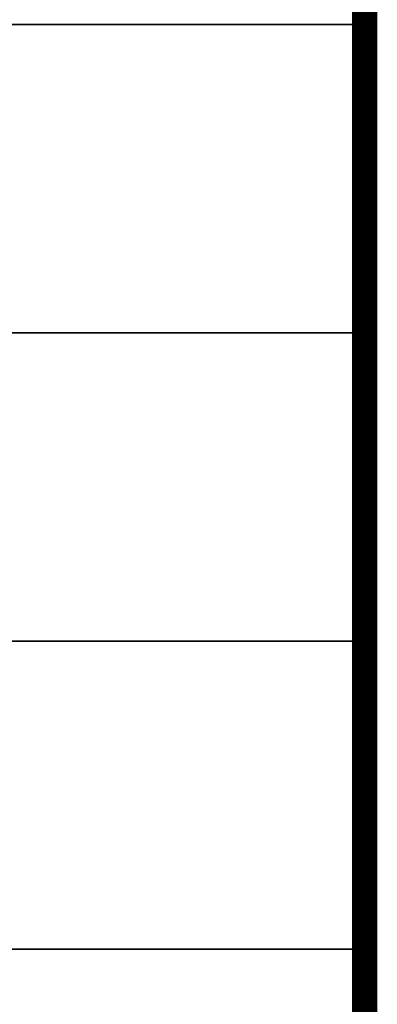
# Model space of a CAD drawing. Header units: millimetres. Extents: x 708158 to 1984082, y -168213 to -53.
# Tile 198 of 220: x 1084100 to 1085145, y -92111 to -89236. Entities that reach past the tile are written whole.
import ezdxf

# ---------------------------------------------------------------- set-up
doc = ezdxf.new("R2010")
doc.units = ezdxf.units.MM
doc.header["$LTSCALE"] = 1000
doc.layers.get('0').update_dxf_attribs({"color": 8})
doc.layers.add('图框', color=4, linetype='Continuous', lineweight=35)

# ---------------------------------------------------------------- blocks, each defined once
blk = doc.blocks.new('A$C998f5811')
at = {"layer": '图框', "color": 4}
for p, q in [((-7500, 18450), (-1500, 18450)), ((-7500, 17550), (-1500, 17550)), ((-7500, 16650), (-1500, 16650)), ((-7500, 15750), (-1500, 15750))]:
    blk.add_line(p, q, dxfattribs=at)
at = {"layer": '图框', "color": 4, "const_width": 74.2}
blk.add_lwpolyline([(-122400, 1500), (-1500, 1500), (-1500, 87600), (-122400, 87600)], close=True, dxfattribs=at)

msp = doc.modelspace()

# ---------------------------------------------------------------- block references
msp.add_blockref('A$C998f5811', (1086607.6, -107699.9))

doc.saveas('drawing.dxf')
